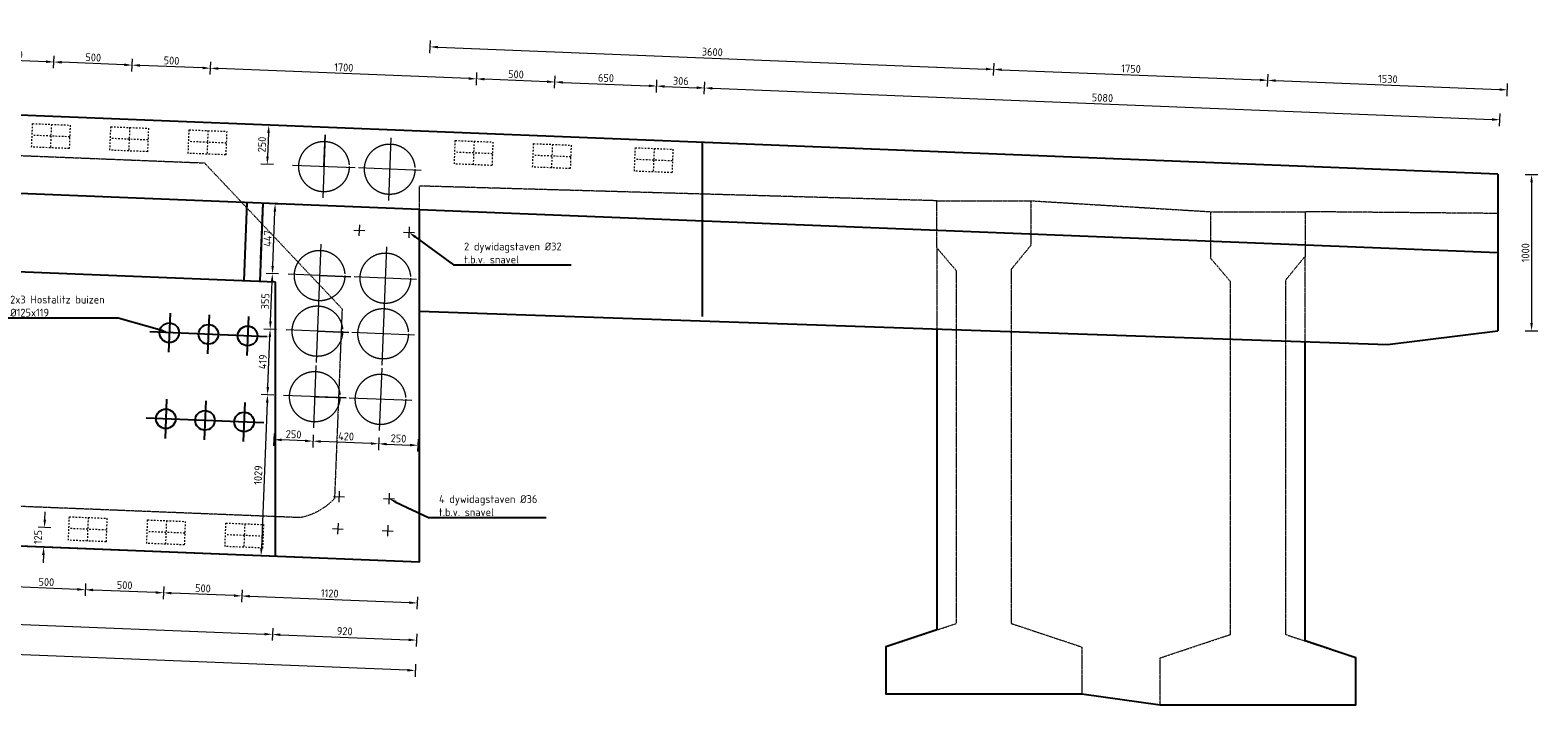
# Model space of a CAD drawing. Header units: millimetres. Extents: x -8028558 to 327273, y -63352 to 83293.
# Tile 127 of 195: x 115282 to 124904, y 19789 to 24099. Entities that reach past the tile are written whole.
import ezdxf
from ezdxf import colors
from ezdxf.entities.mleader import LeaderData, LeaderLine
from ezdxf.math import Vec2, Vec3

# ---------------------------------------------------------------- set-up
doc = ezdxf.new("R2010")
doc.units = ezdxf.units.MM
doc.linetypes.add('NLCS-HIDDEN', pattern=[4, 2, -2])
doc.linetypes.add('ZZ-HIDDEN-SO', pattern=[4, 2, -2])
for name, color, linetype, lineweight in [('B-CO-BC-BETONVORM-GD', 90, 'Continuous', 25), ('B-CO-BC-BETONVORM-GN', 10, 'ZZ-HIDDEN-SO', 13), ('B-CO-BC-BETONVORM-M', 7, 'Continuous', 18), ('B-CO-BC-VOORSPANNING-GN', 190, 'NLCS-HIDDEN', 13), ('X-XX-AL-M', 7, 'Continuous', 18), ('X-XX-AL-VERWIJZING-T25', 7, 'Continuous', 25)]:
    doc.layers.add(name, color=color, linetype=linetype, lineweight=lineweight)
doc.styles.add('NLCS-ISO-MM20-T25', font='NLCS-ISO.ttf', dxfattribs={"height": 50})
doc.dimstyles.new('NLCS-MM20-T25-PIJL_L0_H0', dxfattribs={"dimscale": 20, "dimtxt": 2.5, "dimasz": 2.5, "dimexe": 2, "dimexo": 2, "dimgap": 0.7, "dimtad": 1, "dimdec": 0, "dimzin": 0, "dimdsep": 46, "dimtxsty": 'NLCS-ISO-MM20-T25', "dimcen": 0, "dimdle": 2, "dimclrd": 256, "dimclre": 256, "dimclrt": 256, "dimadec": 0, "dimazin": 0, "dimtfac": 1, "dimtdec": 3, "dimtofl": 0, "dimtmove": 0, "dimatfit": 3, "dimfxl": 2, "dimfxlon": 1, "dimtfillclr": 256, "dimtolj": 1, "dimtzin": 0, "dimlwd": -1, "dimlwe": -1, "dimarcsym": 0})
doc.dimstyles.new('NLCS-MM20-T25-PIJL_L0_H4', dxfattribs={"dimscale": 20, "dimtxt": 2.5, "dimasz": 2.5, "dimexe": 2, "dimexo": 2, "dimgap": 0.7, "dimtad": 1, "dimdec": 0, "dimzin": 0, "dimdsep": 46, "dimtxsty": 'NLCS-ISO-MM20-T25', "dimcen": 0, "dimdle": 2, "dimclrd": 256, "dimclre": 256, "dimclrt": 256, "dimadec": 4, "dimazin": 0, "dimtfac": 1, "dimtdec": 3, "dimtofl": 0, "dimtmove": 0, "dimatfit": 3, "dimfxl": 2, "dimfxlon": 1, "dimtfillclr": 256, "dimtolj": 1, "dimtzin": 0, "dimlwd": -1, "dimlwe": -1, "dimarcsym": 0})

# ---------------------------------------------------------------- blocks, each defined once
blk = doc.blocks.new('*D1506')
at = {"layer": 'B-CO-BC-BETONVORM-M', "transparency": 16777216}
for p, q in [((115375.6, 20971.4), (115377.6, 21021.4)), ((115413.6, 20919.9), (115333.7, 20923.1)), ((115408.6, 20795), (115328.7, 20798.2)), ((115366.6, 20746.6), (115364.6, 20696.6))]:
    blk.add_line(p, q, dxfattribs=at)
for points in [[(115367.3, 20971.8), (115384, 20971.1), (115373.6, 20921.5)], [(115358.3, 20746.9), (115375, 20746.3), (115368.6, 20796.6)]]:
    blk.add_solid(points, dxfattribs=at)
at = {"layer": 'B-CO-BC-BETONVORM-M', "transparency": 16777216, "insert": (115332.2, 20860.6), "char_height": 50, "attachment_point": 5, "rotation": 87.70939, "style": 'NLCS-ISO-MM20-T25'}
blk.add_mtext('\\A1;125', dxfattribs=at)
blk = doc.blocks.new('*D1509')
at = {"layer": 'B-CO-BC-BETONVORM-M', "transparency": 16777216}
for p, q in [((114343, 23089.7), (114263, 23092.9)), ((114285, 22641.7), (114301, 23041.3)), ((114323, 22590.1), (114243, 22593.3))]:
    blk.add_line(p, q, dxfattribs=at)
for points in [[(114292.7, 23041.7), (114309.3, 23041), (114303, 23091.3)], [(114276.7, 22642), (114293.3, 22641.3), (114283, 22591.7)]]:
    blk.add_solid(points, dxfattribs=at)
at = {"layer": 'B-CO-BC-BETONVORM-M', "transparency": 16777216, "insert": (114254, 22843.1), "char_height": 50, "attachment_point": 5, "rotation": 87.70939, "style": 'NLCS-ISO-MM20-T25'}
blk.add_mtext('\\A1;500', dxfattribs=at)
blk = doc.blocks.new('*D1510')
at = {"layer": 'B-CO-BC-BETONVORM-M', "transparency": 16777216}
for p, q in [((114362.9, 23589), (114283, 23592.2)), ((114305, 23141.3), (114321, 23540.6)), ((114343, 23089.7), (114263, 23092.9))]:
    blk.add_line(p, q, dxfattribs=at)
for points in [[(114312.6, 23541), (114329.3, 23540.3), (114323, 23590.6)], [(114296.7, 23141.6), (114313.3, 23140.9), (114303, 23091.3)]]:
    blk.add_solid(points, dxfattribs=at)
at = {"layer": 'B-CO-BC-BETONVORM-M', "transparency": 16777216, "insert": (114274, 23342.5), "char_height": 50, "attachment_point": 5, "rotation": 87.70939, "style": 'NLCS-ISO-MM20-T25'}
blk.add_mtext('\\A1;500', dxfattribs=at)
blk = doc.blocks.new('*D1468')
at = {"layer": 'B-CO-BC-BETONVORM-M', "transparency": 16777216}
for p, q in [((116845.3, 23489.7), (116765.4, 23492.9)), ((116803.4, 23441.3), (116797.4, 23291.5)), ((116835.3, 23239.9), (116755.4, 23243.1))]:
    blk.add_line(p, q, dxfattribs=at)
for points in [[(116795, 23441.7), (116811.7, 23441), (116805.4, 23491.3)], [(116789, 23291.8), (116805.7, 23291.1), (116795.4, 23241.5)]]:
    blk.add_solid(points, dxfattribs=at)
at = {"layer": 'B-CO-BC-BETONVORM-M', "transparency": 16777216, "insert": (116761.4, 23368), "char_height": 50, "attachment_point": 5, "rotation": 87.70939, "style": 'NLCS-ISO-MM20-T25'}
blk.add_mtext('\\A1;250', dxfattribs=at)
blk = doc.blocks.new('*D1469')
at = {"layer": 'X-XX-AL-M', "transparency": 16777216}
for p, q in [((116853.9, 22186.3), (116773.9, 22189.5)), ((116799.2, 21819.2), (116811.9, 22137.9)), ((116837.1, 21767.6), (116757.2, 21770.8))]:
    blk.add_line(p, q, dxfattribs=at)
for points in [[(116803.6, 22138.3), (116820.2, 22137.6), (116813.9, 22187.9)], [(116790.8, 21819.5), (116807.5, 21818.9), (116797.2, 21769.2)]]:
    blk.add_solid(points, dxfattribs=at)
at = {"layer": 'X-XX-AL-M', "transparency": 16777216, "insert": (116766.6, 21980.1), "char_height": 50, "attachment_point": 5, "rotation": 87.70939, "style": 'NLCS-ISO-MM20-T25'}
blk.add_mtext('\\A1;419', dxfattribs=at)
blk = doc.blocks.new('*D1470')
at = {"layer": 'X-XX-AL-M', "transparency": 16777216}
for p, q in [((116868.1, 22541.3), (116788.1, 22544.5)), ((116815.9, 22237.9), (116826.1, 22493)), ((116853.9, 22186.3), (116773.9, 22189.5))]:
    blk.add_line(p, q, dxfattribs=at)
for points in [[(116817.8, 22493.3), (116834.4, 22492.7), (116828.1, 22542.9)], [(116807.6, 22238.2), (116824.2, 22237.5), (116813.9, 22187.9)]]:
    blk.add_solid(points, dxfattribs=at)
at = {"layer": 'X-XX-AL-M', "transparency": 16777216, "insert": (116782, 22367), "char_height": 50, "attachment_point": 5, "rotation": 87.70939, "style": 'NLCS-ISO-MM20-T25'}
blk.add_mtext('\\A1;355', dxfattribs=at)
blk = doc.blocks.new('*D1471')
at = {"layer": 'X-XX-AL-M', "transparency": 16777216}
for p, q in [((116806.9, 22991.2), (116885.9, 22988)), ((116830.1, 22592.9), (116844, 22939.6)), ((116868.1, 22541.3), (116788.1, 22544.5))]:
    blk.add_line(p, q, dxfattribs=at)
for points in [[(116835.7, 22940), (116852.3, 22939.3), (116846, 22989.6)], [(116821.8, 22593.2), (116838.4, 22592.6), (116828.1, 22542.9)]]:
    blk.add_solid(points, dxfattribs=at)
at = {"layer": 'X-XX-AL-M', "transparency": 16777216, "insert": (116798.1, 22767.8), "char_height": 50, "attachment_point": 5, "rotation": 87.70939, "style": 'NLCS-ISO-MM20-T25'}
blk.add_mtext('\\A1;447', dxfattribs=at)
blk = doc.blocks.new('*D1472')
at = {"layer": 'X-XX-AL-M', "transparency": 16777216}
for p, q in [((116837.1, 21767.6), (116757.2, 21770.8)), ((116795.2, 21719.3), (116758, 20791)), ((116796, 20739.5), (116716.1, 20742.7))]:
    blk.add_line(p, q, dxfattribs=at)
for points in [[(116786.8, 21719.6), (116803.5, 21719), (116797.2, 21769.2)], [(116749.7, 20791.4), (116766.4, 20790.7), (116756, 20741.1)]]:
    blk.add_solid(points, dxfattribs=at)
at = {"layer": 'X-XX-AL-M', "transparency": 16777216, "insert": (116737.6, 21256.7), "char_height": 50, "attachment_point": 5, "rotation": 87.70939, "style": 'NLCS-ISO-MM20-T25'}
blk.add_mtext('\\A1;1029', dxfattribs=at)
blk = doc.blocks.new('*D1473')
at = {"layer": 'X-XX-AL-M', "transparency": 16777216}
for p, q in [((118129.7, 23747.2), (118132.9, 23827.2)), ((118581, 23769.2), (118181.3, 23785.2)), ((118629.3, 23727.3), (118632.5, 23807.2))]:
    blk.add_line(p, q, dxfattribs=at)
for points in [[(118181.6, 23793.5), (118181, 23776.9), (118131.3, 23787.2)], [(118581.3, 23777.6), (118580.6, 23760.9), (118630.9, 23767.2)]]:
    blk.add_solid(points, dxfattribs=at)
at = {"layer": 'X-XX-AL-M', "transparency": 16777216, "insert": (118382.7, 23816.2), "char_height": 50, "attachment_point": 5, "rotation": 357.70939, "style": 'NLCS-ISO-MM20-T25'}
blk.add_mtext('\\A1;500', dxfattribs=at)
blk = doc.blocks.new('*D1474')
at = {"layer": 'X-XX-AL-M', "transparency": 16777216}
for p, q in [((116431.1, 23815.2), (116434.3, 23895.1)), ((118081.4, 23789.2), (116482.7, 23853.2)), ((118129.7, 23747.2), (118132.9, 23827.2))]:
    blk.add_line(p, q, dxfattribs=at)
for points in [[(116483, 23861.5), (116482.3, 23844.8), (116432.7, 23855.2)], [(118081.7, 23797.5), (118081, 23780.9), (118131.3, 23787.2)]]:
    blk.add_solid(points, dxfattribs=at)
at = {"layer": 'X-XX-AL-M', "transparency": 16777216, "insert": (117283.6, 23860.2), "char_height": 50, "attachment_point": 5, "rotation": 357.70939, "style": 'NLCS-ISO-MM20-T25'}
blk.add_mtext('\\A1;1700', dxfattribs=at)
blk = doc.blocks.new('*D1475')
at = {"layer": 'X-XX-AL-M', "transparency": 16777216}
for p, q in [((115931.5, 23835.2), (115934.7, 23915.1)), ((116382.7, 23857.2), (115983.1, 23873.1)), ((116431.1, 23815.2), (116434.3, 23895.1))]:
    blk.add_line(p, q, dxfattribs=at)
for points in [[(115983.4, 23881.5), (115982.7, 23864.8), (115933.1, 23875.1)], [(116383.1, 23865.5), (116382.4, 23848.8), (116432.7, 23855.2)]]:
    blk.add_solid(points, dxfattribs=at)
at = {"layer": 'X-XX-AL-M', "transparency": 16777216, "insert": (116184.5, 23904.1), "char_height": 50, "attachment_point": 5, "rotation": 357.70939, "style": 'NLCS-ISO-MM20-T25'}
blk.add_mtext('\\A1;500', dxfattribs=at)
blk = doc.blocks.new('*D1476')
at = {"layer": 'X-XX-AL-M', "transparency": 16777216}
for p, q in [((115431.9, 23855.2), (115435.1, 23935.1)), ((115883.1, 23877.1), (115483.5, 23893.1)), ((115931.5, 23835.2), (115934.7, 23915.1))]:
    blk.add_line(p, q, dxfattribs=at)
for points in [[(115483.8, 23901.5), (115483.1, 23884.8), (115433.5, 23895.1)], [(115883.5, 23885.5), (115882.8, 23868.8), (115933.1, 23875.1)]]:
    blk.add_solid(points, dxfattribs=at)
at = {"layer": 'X-XX-AL-M', "transparency": 16777216, "insert": (115684.9, 23924.1), "char_height": 50, "attachment_point": 5, "rotation": 357.70939, "style": 'NLCS-ISO-MM20-T25'}
blk.add_mtext('\\A1;500', dxfattribs=at)
blk = doc.blocks.new('*D1448')
at = {"layer": 'X-XX-AL-M', "transparency": 16777216}
for p, q in [((104226.4, 20588.6), (104223.2, 20508.7)), ((117690, 20010), (104274.8, 20546.7)), ((117741.5, 20048), (117738.3, 19968.1))]:
    blk.add_line(p, q, dxfattribs=at)
for points in [[(104275.1, 20555), (104274.4, 20538.3), (104224.8, 20548.7)], [(117690.3, 20018.4), (117689.6, 20001.7), (117739.9, 20008)]]:
    blk.add_solid(points, dxfattribs=at)
at = {"layer": 'X-XX-AL-M', "transparency": 16777216, "insert": (110983.9, 20317.3), "char_height": 50, "attachment_point": 5, "rotation": 357.70939, "style": 'NLCS-ISO-MM20-T25'}
blk.add_mtext('\\A1;13526', dxfattribs=at)
blk = doc.blocks.new('*D1453')
at = {"layer": 'X-XX-AL-M', "transparency": 16777216}
for p, q in [((111696.2, 20484.2), (111693, 20404.3)), ((111744.6, 20442.2), (116778.5, 20240.9)), ((116830.1, 20278.8), (116826.9, 20198.9))]:
    blk.add_line(p, q, dxfattribs=at)
for points in [[(111744.9, 20450.6), (111744.2, 20433.9), (111694.6, 20444.2)], [(116778.9, 20249.2), (116778.2, 20232.5), (116828.5, 20238.9)]]:
    blk.add_solid(points, dxfattribs=at)
at = {"layer": 'X-XX-AL-M', "transparency": 16777216, "insert": (114263.1, 20380.5), "char_height": 50, "attachment_point": 5, "rotation": 357.70939, "style": 'NLCS-ISO-MM20-T25'}
blk.add_mtext('\\A1;5138', dxfattribs=at)
blk = doc.blocks.new('*D1457')
at = {"layer": 'X-XX-AL-M', "transparency": 16777216}
for p, q in [((116830, 20278.8), (116826.9, 20198.9)), ((116878.4, 20236.9), (117697.8, 20204.1)), ((117749.3, 20242.1), (117746.1, 20162.1))]:
    blk.add_line(p, q, dxfattribs=at)
for points in [[(116878.7, 20245.2), (116878.1, 20228.6), (116828.4, 20238.9)], [(117698.1, 20212.4), (117697.5, 20195.8), (117747.7, 20202.1)]]:
    blk.add_solid(points, dxfattribs=at)
at = {"layer": 'X-XX-AL-M', "transparency": 16777216, "insert": (117289.7, 20259.5), "char_height": 50, "attachment_point": 5, "rotation": 357.70939, "style": 'NLCS-ISO-MM20-T25'}
blk.add_mtext('\\A1;920', dxfattribs=at)
blk = doc.blocks.new('*D1454')
at = {"layer": 'X-XX-AL-M', "transparency": 16777216}
for p, q in [((117088.6, 21513.1), (117085.4, 21433.2)), ((117456.7, 21458.4), (117137, 21471.2)), ((117508.3, 21496.4), (117505.1, 21416.4))]:
    blk.add_line(p, q, dxfattribs=at)
for points in [[(117137.3, 21479.5), (117136.6, 21462.9), (117087, 21473.2)], [(117457.1, 21466.7), (117456.4, 21450.1), (117506.7, 21456.4)]]:
    blk.add_solid(points, dxfattribs=at)
at = {"layer": 'X-XX-AL-M', "transparency": 16777216, "insert": (117298.4, 21503.8), "char_height": 50, "attachment_point": 5, "rotation": 357.70939, "style": 'NLCS-ISO-MM20-T25'}
blk.add_mtext('\\A1;420', dxfattribs=at)
blk = doc.blocks.new('*D1455')
at = {"layer": 'X-XX-AL-M', "transparency": 16777216}
for p, q in [((116838.7, 21523.1), (116835.5, 21443.2)), ((117037.1, 21475.2), (116887, 21481.2)), ((117088.6, 21513.1), (117085.4, 21433.2))]:
    blk.add_line(p, q, dxfattribs=at)
for points in [[(116887.4, 21489.5), (116886.7, 21472.9), (116837.1, 21483.2)], [(117037.4, 21483.5), (117036.7, 21466.9), (117087, 21473.2)]]:
    blk.add_solid(points, dxfattribs=at)
at = {"layer": 'X-XX-AL-M', "transparency": 16777216, "insert": (116963.6, 21517.1), "char_height": 50, "attachment_point": 5, "rotation": 357.70939, "style": 'NLCS-ISO-MM20-T25'}
blk.add_mtext('\\A1;250', dxfattribs=at)
blk = doc.blocks.new('*D1456')
at = {"layer": 'X-XX-AL-M', "transparency": 16777216}
for p, q in [((117508.3, 21496.4), (117505.1, 21416.4)), ((117757.9, 21486.4), (117754.7, 21406.4)), ((117556.6, 21454.4), (117706.4, 21448.4))]:
    blk.add_line(p, q, dxfattribs=at)
for points in [[(117557, 21462.7), (117556.3, 21446.1), (117506.7, 21456.4)], [(117706.7, 21456.7), (117706, 21440.1), (117756.3, 21446.4)]]:
    blk.add_solid(points, dxfattribs=at)
at = {"layer": 'X-XX-AL-M', "transparency": 16777216, "insert": (117633.1, 21490.4), "char_height": 50, "attachment_point": 5, "rotation": 357.70939, "style": 'NLCS-ISO-MM20-T25'}
blk.add_mtext('\\A1;250', dxfattribs=at)
blk = doc.blocks.new('*D1492')
at = {"layer": 'X-XX-AL-M', "transparency": 16777216}
for p, q in [((116135.1, 20544.4), (116131.9, 20464.5)), ((116583.2, 20486.5), (116183.5, 20502.5)), ((116634.7, 20524.4), (116631.5, 20444.5))]:
    blk.add_line(p, q, dxfattribs=at)
for points in [[(116183.8, 20510.8), (116183.2, 20494.1), (116133.5, 20504.5)], [(116583.5, 20494.8), (116582.8, 20478.1), (116633.1, 20484.5)]]:
    blk.add_solid(points, dxfattribs=at)
at = {"layer": 'X-XX-AL-M', "transparency": 16777216, "insert": (116384.9, 20533.4), "char_height": 50, "attachment_point": 5, "rotation": 357.70939, "style": 'NLCS-ISO-MM20-T25'}
blk.add_mtext('\\A1;500', dxfattribs=at)
blk = doc.blocks.new('*D1493')
at = {"layer": 'X-XX-AL-M', "transparency": 16777216}
for p, q in [((116634.7, 20524.4), (116631.5, 20444.5)), ((116683.1, 20482.5), (117702.3, 20441.7)), ((117753.8, 20479.7), (117750.6, 20399.7))]:
    blk.add_line(p, q, dxfattribs=at)
for points in [[(116683.4, 20490.8), (116682.8, 20474.1), (116633.1, 20484.5)], [(117702.6, 20450), (117701.9, 20433.4), (117752.2, 20439.7)]]:
    blk.add_solid(points, dxfattribs=at)
at = {"layer": 'X-XX-AL-M', "transparency": 16777216, "insert": (117194.2, 20501.1), "char_height": 50, "attachment_point": 5, "rotation": 357.70939, "style": 'NLCS-ISO-MM20-T25'}
blk.add_mtext('\\A1;1120', dxfattribs=at)
blk = doc.blocks.new('*D1494')
at = {"layer": 'X-XX-AL-M', "transparency": 16777216}
for p, q in [((115635.5, 20564.4), (115632.3, 20484.5)), ((116083.6, 20506.5), (115683.9, 20522.4)), ((116135.1, 20544.4), (116131.9, 20464.5))]:
    blk.add_line(p, q, dxfattribs=at)
for points in [[(115684.2, 20530.8), (115683.6, 20514.1), (115633.9, 20524.4)], [(116083.9, 20514.8), (116083.2, 20498.1), (116133.5, 20504.5)]]:
    blk.add_solid(points, dxfattribs=at)
at = {"layer": 'X-XX-AL-M', "transparency": 16777216, "insert": (115885.3, 20553.4), "char_height": 50, "attachment_point": 5, "rotation": 357.70939, "style": 'NLCS-ISO-MM20-T25'}
blk.add_mtext('\\A1;500', dxfattribs=at)
blk = doc.blocks.new('*D1495')
at = {"layer": 'X-XX-AL-M', "transparency": 16777216}
for p, q in [((115135.9, 20584.4), (115132.7, 20504.5)), ((115584, 20526.4), (115184.3, 20542.4)), ((115635.5, 20564.4), (115632.3, 20484.5))]:
    blk.add_line(p, q, dxfattribs=at)
for points in [[(115184.6, 20550.8), (115184, 20534.1), (115134.3, 20544.4)], [(115584.3, 20534.8), (115583.6, 20518.1), (115633.9, 20524.4)]]:
    blk.add_solid(points, dxfattribs=at)
at = {"layer": 'X-XX-AL-M', "transparency": 16777216, "insert": (115385.7, 20573.4), "char_height": 50, "attachment_point": 5, "rotation": 357.70939, "style": 'NLCS-ISO-MM20-T25'}
blk.add_mtext('\\A1;500', dxfattribs=at)
blk = doc.blocks.new('*D1517')
at = {"layer": 'X-XX-AL-M', "transparency": 16777216}
for p, q in [((124824.2, 23176.8), (124904.2, 23176.8)), ((124864.2, 23126.8), (124864.2, 22227.1)), ((124824.2, 22177.1), (124904.2, 22177.1))]:
    blk.add_line(p, q, dxfattribs=at)
for points in [[(124855.9, 23126.8), (124872.5, 23126.8), (124864.2, 23176.8)], [(124855.9, 22227.1), (124872.5, 22227.1), (124864.2, 22177.1)]]:
    blk.add_solid(points, dxfattribs=at)
at = {"layer": 'X-XX-AL-M', "transparency": 16777216, "insert": (124825.2, 22676.9), "char_height": 50, "attachment_point": 5, "rotation": 90, "style": 'NLCS-ISO-MM20-T25'}
blk.add_mtext('\\A1;1000', dxfattribs=at)
blk = doc.blocks.new('*D1519')
at = {"layer": 'X-XX-AL-M', "transparency": 16777216}
for p, q in [((118629.3, 23727.3), (118632.5, 23807.2)), ((119278.8, 23701.3), (119282, 23781.2)), ((118680.9, 23765.2), (119230.5, 23743.2))]:
    blk.add_line(p, q, dxfattribs=at)
for points in [[(118681.2, 23773.6), (118680.6, 23756.9), (118630.9, 23767.2)], [(119230.8, 23751.6), (119230.1, 23734.9), (119280.4, 23741.3)]]:
    blk.add_solid(points, dxfattribs=at)
at = {"layer": 'X-XX-AL-M', "transparency": 16777216, "insert": (118957.2, 23793.2), "char_height": 50, "attachment_point": 5, "rotation": 357.70939, "style": 'NLCS-ISO-MM20-T25'}
blk.add_mtext('\\A1;650', dxfattribs=at)
blk = doc.blocks.new('*D1520')
at = {"layer": 'X-XX-AL-M', "transparency": 16777216}
for p, q in [((119278.8, 23701.3), (119282, 23781.2)), ((119584.6, 23689.1), (119587.8, 23769)), ((119330.4, 23739.3), (119536.2, 23731))]:
    blk.add_line(p, q, dxfattribs=at)
for points in [[(119330.7, 23747.6), (119330, 23730.9), (119280.4, 23741.3)], [(119536.6, 23739.3), (119535.9, 23722.7), (119586.2, 23729)]]:
    blk.add_solid(points, dxfattribs=at)
at = {"layer": 'X-XX-AL-M', "transparency": 16777216, "insert": (119434.9, 23774.1), "char_height": 50, "attachment_point": 5, "rotation": 357.70939, "style": 'NLCS-ISO-MM20-T25'}
blk.add_mtext('\\A1;306', dxfattribs=at)
blk = doc.blocks.new('*D1905')
at = {"layer": 'X-XX-AL-M', "transparency": 16777216}
for p, q in [((114932.3, 23875.1), (114935.5, 23955.1)), ((115383.5, 23897.1), (114983.9, 23913.1)), ((115431.9, 23855.2), (115435.1, 23935.1))]:
    blk.add_line(p, q, dxfattribs=at)
for points in [[(114984.2, 23921.4), (114983.5, 23904.8), (114933.9, 23915.1)], [(115383.9, 23905.5), (115383.2, 23888.8), (115433.5, 23895.1)]]:
    blk.add_solid(points, dxfattribs=at)
at = {"layer": 'X-XX-AL-M', "transparency": 16777216, "insert": (115185.3, 23944.1), "char_height": 50, "attachment_point": 5, "rotation": 357.70939, "style": 'NLCS-ISO-MM20-T25'}
blk.add_mtext('\\A1;500', dxfattribs=at)
blk = doc.blocks.new('*D2075')
at = {"layer": 'X-XX-AL-M', "transparency": 16777216}
for p, q in [((119584.6, 23689.1), (119587.8, 23769)), ((119636.1, 23727), (124612.2, 23528)), ((124660.5, 23486), (124663.7, 23565.9))]:
    blk.add_line(p, q, dxfattribs=at)
for points in [[(119636.5, 23735.3), (119635.8, 23718.7), (119586.2, 23729)], [(124612.5, 23536.3), (124611.9, 23519.7), (124662.1, 23526)]]:
    blk.add_solid(points, dxfattribs=at)
at = {"layer": 'X-XX-AL-M', "transparency": 16777216, "insert": (122125.7, 23666.5), "char_height": 50, "attachment_point": 5, "rotation": 357.70939, "style": 'NLCS-ISO-MM20-T25'}
blk.add_mtext('\\A1;5080', dxfattribs=at)
blk = doc.blocks.new('*D2076')
at = {"layer": 'X-XX-AL-M', "transparency": 16777216}
for p, q in [((117833.7, 23952.1), (117836.9, 24032)), ((117885.2, 23990), (121382.8, 23850.1)), ((121431.2, 23808.2), (121434.4, 23888.1))]:
    blk.add_line(p, q, dxfattribs=at)
for points in [[(117885.6, 23998.4), (117884.9, 23981.7), (117835.3, 23992)], [(121383.2, 23858.4), (121382.5, 23841.8), (121432.8, 23848.1)]]:
    blk.add_solid(points, dxfattribs=at)
at = {"layer": 'X-XX-AL-M', "transparency": 16777216, "insert": (119635.6, 23959), "char_height": 50, "attachment_point": 5, "rotation": 357.70939, "style": 'NLCS-ISO-MM20-T25'}
blk.add_mtext('\\A1;3600', dxfattribs=at)
blk = doc.blocks.new('*D2077')
at = {"layer": 'X-XX-AL-M', "transparency": 16777216}
for p, q in [((121430.7, 23808.2), (121433.9, 23888.1)), ((121482.3, 23846.1), (123130.8, 23780.2)), ((123179.2, 23738.2), (123182.4, 23818.2))]:
    blk.add_line(p, q, dxfattribs=at)
for points in [[(121482.6, 23854.5), (121482, 23837.8), (121432.3, 23848.1)], [(123131.2, 23788.5), (123130.5, 23771.9), (123180.8, 23778.2)]]:
    blk.add_solid(points, dxfattribs=at)
at = {"layer": 'X-XX-AL-M', "transparency": 16777216, "insert": (122308.1, 23852.1), "char_height": 50, "attachment_point": 5, "rotation": 357.70939, "style": 'NLCS-ISO-MM20-T25'}
blk.add_mtext('\\A1;1750', dxfattribs=at)
blk = doc.blocks.new('*D2078')
at = {"layer": 'X-XX-AL-M', "transparency": 16777216}
for p, q in [((123179.2, 23738.2), (123182.4, 23818.2)), ((123230.8, 23776.2), (124659.8, 23719)), ((124708.2, 23677.1), (124711.4, 23757))]:
    blk.add_line(p, q, dxfattribs=at)
for points in [[(123231.1, 23784.5), (123230.4, 23767.9), (123180.8, 23778.2)], [(124660.2, 23727.4), (124659.5, 23710.7), (124709.8, 23717)]]:
    blk.add_solid(points, dxfattribs=at)
at = {"layer": 'X-XX-AL-M', "transparency": 16777216, "insert": (123946.9, 23786.6), "char_height": 50, "attachment_point": 5, "rotation": 357.70939, "style": 'NLCS-ISO-MM20-T25'}
blk.add_mtext('\\A1;1530', dxfattribs=at)

msp = doc.modelspace()

# ---------------------------------------------------------------- linework, layer by layer
at = {"layer": 'B-CO-BC-BETONVORM-GD', "ltscale": 500, "flags": 128}
for points in [[(124648.2, 23177.6), (101620.6, 24098.7)], [(117767.7, 22952.7), (104252.5, 23493.3)], [(119572.2, 22270), (119572.2, 23380.6)], [(124648.2, 23177.6), (124648.2, 22177.6)], [(116647, 22497.1), (116667, 22996.7)], [(116766.9, 22992.8), (116747, 22493.1)], [(116766.9, 22992.8), (116752.7, 22638)], [(116848.4, 22489.1), (111679.6, 22695.8)], [(116848.4, 20737.4), (116848.4, 22489.1)], [(117767.7, 22302.8), (123945.2, 22089.7), (124648.2, 22177.6)], [(117767.7, 20700.6), (104252.5, 21241.2)], [(117767.7, 20700.6), (111532.1, 20950)]]:
    msp.add_lwpolyline(points, dxfattribs=at)
at = {"layer": 'B-CO-BC-BETONVORM-GD', "flags": 128}
for points in [[(117767.7, 20700.6), (117767.7, 22451.8), (117767.7, 22952.7)], [(117767.7, 22952.7), (124648.2, 22677.5)], [(116175, 22290.5), (116165, 22040.7)], [(116424.8, 22280.5), (116414.8, 22030.7)], [(116674.6, 22270.5), (116664.6, 22020.7)], [(116794.5, 22140.6), (116045.1, 22170.6)], [(121068.2, 22188.9), (121068.2, 20267.1)], [(121068.2, 20267.1), (120743.2, 20158.8), (120743.2, 19858.8), (121993.2, 19858.8), (122493.2, 19788.8), (123743.2, 19788.8), (123743.2, 20088.8), (123418.2, 20197.1), (123418.2, 22107.9)], [(116153, 21741), (116143, 21491.2)], [(116402.8, 21731), (116392.8, 21481.2)], [(116652.6, 21721), (116642.6, 21471.2)], [(116772.5, 21591.1), (116023.1, 21621.1)]]:
    msp.add_lwpolyline(points, dxfattribs=at)
at = {"layer": 'B-CO-BC-BETONVORM-GD'}
for centre in [(116170, 22165.6), (116419.8, 22155.6), (116669.6, 22145.6), (116148, 21616.1), (116397.8, 21606.1), (116647.6, 21596.1)]:
    msp.add_circle(centre, 62.5, dxfattribs=at)
at = {"layer": 'B-CO-BC-BETONVORM-GN', "flags": 128}
msp.add_lwpolyline([(111189.1, 21340.6), (111239.4, 22599.1), (112152.4, 23420.2), (116394.5, 23250.5), (117273, 22318.5), (117224.6, 21107.6, -0.161612), (117006.8, 20984.7), (111339.7, 21211.4, -0.297941), (111189.1, 21340.6)], format="xyb", dxfattribs=at)
for points in [[(117767.7, 22952.7), (117767.7, 23102.8)], [(121068.2, 23008.8), (117767.7, 23102.8)], [(121193.2, 22315.3), (121193.2, 22561.9), (121068.2, 22708.8), (121068.2, 23008.8), (121668.2, 23008.8), (121668.2, 22723.8), (121543.2, 22570.6), (121543.2, 22301.3)], [(121668.2, 23008.8), (122818.2, 22938.8)], [(122943.2, 22245.5), (122943.2, 22491.9), (122818.2, 22638.8), (122818.2, 22938.8), (123418.2, 22938.8), (123418.2, 22653.8), (123293.2, 22500.6), (123293.2, 22231.6)], [(124648.2, 22927.6), (123418.2, 22938.8)], [(121068.2, 22708.8), (121068.2, 22188.9)], [(123418.2, 22107.9), (123418.2, 22653.8)], [(121543.2, 22301.3), (121543.2, 21197.8), (121543.2, 20308.8), (121993.2, 20158.8), (121993.2, 19858.8), (120743.2, 19858.8), (120743.2, 20158.8), (121193.2, 20308.8), (121193.2, 21197.8), (121193.2, 22315.3)], [(123293.2, 22231.6), (123293.2, 21127.8), (123293.2, 20238.8), (123743.2, 20088.8), (123743.2, 19788.8), (122493.2, 19788.8), (122493.2, 20088.8), (122943.2, 20238.8), (122943.2, 21127.8), (122943.2, 22245.5)]]:
    msp.add_lwpolyline(points, dxfattribs=at)
at = {"layer": 'B-CO-BC-BETONVORM-M', "ltscale": 500, "flags": 128}
for points in [[(117347.2, 22821.3), (117417.1, 22818.5)], [(117383.5, 22854.9), (117380.7, 22784.9)], [(117665.2, 22808.6), (117735.1, 22805.8)], [(117701.5, 22842.1), (117698.7, 22772.2)], [(117218.9, 21120.2), (117288.9, 21117.4)], [(117255.3, 21153.8), (117252.5, 21083.8)], [(117536.9, 21107.5), (117606.9, 21104.7)], [(117573.3, 21141.1), (117570.5, 21071.1)], [(117210.7, 20914.8), (117280.7, 20912)], [(117247.1, 20948.4), (117244.3, 20878.5)], [(117528.7, 20902.1), (117598.6, 20899.3)], [(117565.1, 20935.7), (117562.3, 20865.7)]]:
    msp.add_lwpolyline(points, dxfattribs=at)
at = {"layer": 'B-CO-BC-VOORSPANNING-GN', "ltscale": 5, "flags": 128}
for points in [[(115291.7, 23351.7), (115297.7, 23501.6)], [(115297.7, 23501.6), (115537.5, 23492)], [(115417.6, 23496.8), (115414.6, 23421.8)], [(115537.5, 23492), (115531.5, 23342.1)], [(115791.3, 23331.7), (115797.3, 23481.6)], [(115797.3, 23481.6), (116037.1, 23472)], [(115534.5, 23417), (115294.7, 23426.6)], [(115414.6, 23421.8), (115411.6, 23346.9)], [(116034.1, 23397), (115794.3, 23406.6)], [(115914.2, 23401.8), (115911.2, 23326.9)], [(115917.2, 23476.8), (115914.2, 23401.8)], [(116037.1, 23472), (116031.1, 23322.1)], [(116290.9, 23311.7), (116296.9, 23461.6)], [(116533.7, 23377.1), (116293.9, 23386.7)], [(116296.9, 23461.6), (116536.7, 23452)], [(116413.8, 23381.9), (116410.8, 23306.9)], [(116416.8, 23456.8), (116413.8, 23381.9)], [(116536.7, 23452), (116530.7, 23302.1)], [(117989.5, 23243.8), (117995.5, 23393.6)], [(117995.5, 23393.6), (118115.4, 23388.8)], [(118115.4, 23388.8), (118109.4, 23239)], [(118115.4, 23388.8), (118235.3, 23384.1)], [(118235.3, 23384.1), (118229.3, 23234.2)], [(115531.5, 23342.1), (115291.7, 23351.7)], [(116031.1, 23322.1), (115791.3, 23331.7)], [(116530.7, 23302.1), (116290.9, 23311.7)], [(118232.3, 23309.1), (117992.5, 23318.7)], [(118489.1, 23223.8), (118495.1, 23373.7)], [(118731.9, 23289.1), (118492.1, 23298.7)], [(118495.1, 23373.7), (118615, 23368.9)], [(118615, 23368.9), (118609, 23219)], [(118615, 23368.9), (118734.9, 23364.1)], [(118734.9, 23364.1), (118728.9, 23214.2)], [(119138.6, 23197.8), (119144.6, 23347.7)], [(119144.6, 23347.7), (119384.4, 23338.1)], [(119264.5, 23342.9), (119261.5, 23267.9)], [(119384.4, 23338.1), (119378.4, 23188.2)], [(118229.3, 23234.2), (117989.5, 23243.8)], [(118728.9, 23214.2), (118489.1, 23223.8)], [(119378.4, 23188.2), (119138.6, 23197.8)], [(119381.4, 23263.2), (119141.6, 23272.7)], [(119261.5, 23267.9), (119258.5, 23193)], [(115652.4, 20985.4), (115646.4, 20835.5)], [(115769.3, 20905.6), (115529.5, 20915.2)], [(116026.1, 20820.3), (116032.1, 20970.2)], [(116268.9, 20885.7), (116029.1, 20895.2)], [(116651.6, 20945.4), (116648.6, 20870.5)], [(116768.5, 20865.7), (116528.7, 20875.3)], [(116648.6, 20870.5), (116645.6, 20795.5)]]:
    msp.add_lwpolyline(points, dxfattribs=at)
at = {"layer": 'B-CO-BC-VOORSPANNING-GN', "ltscale": 500, "flags": 128}
for points in [[(117165.3, 23430.2), (117149.2, 23027.2)], [(117157.2, 23227), (117165.3, 23430.2)], [(117584.8, 23410.1), (117568.8, 23010.4)], [(117357, 23219), (116957.3, 23235)], [(117776.7, 23202.2), (117377, 23218.2)], [(117137.3, 22730.7), (117107.1, 21976)], [(117557, 22714), (117526.8, 21959.2)], [(117329.2, 22522.9), (116929.5, 22538.9)], [(117129.3, 22530.9), (117329.2, 22522.9)], [(117748.8, 22506.1), (117349.2, 22522.1)], [(117315, 22167.9), (116915.3, 22183.9)], [(117115.1, 22175.9), (117315, 22167.9)], [(117734.6, 22151.1), (117334.9, 22167.1)], [(117106.4, 21957), (117090.4, 21557.4)], [(117526, 21940.2), (117510, 21540.6)], [(117298.2, 21749.2), (116898.5, 21765.2)], [(117098.4, 21757.2), (117298.2, 21749.2)], [(117717.9, 21732.4), (117318.2, 21748.4)]]:
    msp.add_lwpolyline(points, dxfattribs=at)
at = {"layer": 'B-CO-BC-VOORSPANNING-GN', "ltscale": 5}
for points in [[(115772.3, 20980.6), (115766.3, 20830.7), (115526.5, 20840.3), (115532.5, 20990.2)], [(116771.5, 20940.6), (116765.5, 20790.7), (116525.7, 20800.3), (116531.7, 20950.2)]]:
    msp.add_lwpolyline(points, close=True, dxfattribs=at)
for points in [[(116032.1, 20970.2), (116271.9, 20960.6), (116265.9, 20810.7), (116026.1, 20820.3)], [(116152, 20965.4), (116146, 20815.5)]]:
    msp.add_lwpolyline(points, dxfattribs=at)
at = {"layer": 'B-CO-BC-VOORSPANNING-GN', "ltscale": 500}
for centre in [(117157.2, 23227), (117576.8, 23210.2), (117129.3, 22530.9), (117549, 22514.1), (117115.1, 22175.9), (117534.8, 22159.1), (117098.4, 21757.2), (117518, 21740.4)]:
    msp.add_circle(centre, 161, dxfattribs=at)

# ---------------------------------------------------------------- dimensions: what is measured, and where the dimension line sits
at = {"layer": 'B-CO-BC-BETONVORM-M'}
for base, p1, p2, picture, middle in [((114323, 23590.6), (116667, 22996.7), (120610.4, 23339.1), '*D1510', (114274, 23342.5)), ((114303, 23091.3), (116647, 22497.1), (116667, 22996.7), '*D1509', (114254, 22843.1)), ((115373.6, 20921.5), (116848.4, 20737.4), (115590.4, 20912.8), '*D1506', (115332.2, 20860.6))]:
    dim = msp.add_linear_dim(base=base, p1=p1, p2=p2, angle=87.70939, dimstyle='NLCS-MM20-T25-PIJL_L0_H0', dxfattribs=at)
    dim.commit()
    dim.dimension.update_dxf_attribs({"geometry": picture, "text_midpoint": middle})
dim = msp.add_aligned_dim(p1=(117167.2, 23476.8), p2=(117157.2, 23227), distance=-362.1, dimstyle='NLCS-MM20-T25-PIJL_L0_H0', dxfattribs=at)
dim.commit()
dim.dimension.update_dxf_attribs({"geometry": '*D1468', "text_midpoint": (116761.4, 23368)})
at = {"layer": 'X-XX-AL-M'}
for base, p1, p2, angle, picture, middle in [((114933.9, 23915.1), (115414.6, 23421.8), (114915, 23441.8), 357.70939, '*D1905', (115185.3, 23944.1)), ((115433.5, 23895.1), (115914.2, 23401.8), (115414.6, 23421.8), 357.70939, '*D1476', (115684.9, 23924.1)), ((121432.8, 23848.1), (117773.7, 22451.8), (121371.2, 22308.3), 357.70939, '*D2076', (119635.6, 23959)), ((115933.1, 23875.1), (116413.8, 23381.9), (115914.2, 23401.8), 357.70939, '*D1475', (116184.5, 23904.1)), ((116432.7, 23855.2), (118115.4, 23388.8), (116413.8, 23381.9), 357.70939, '*D1474', (117283.6, 23860.2)), ((123180.8, 23778.2), (121370.7, 22307.9), (123119.2, 22238.6), 357.70939, '*D2077', (122308.1, 23852.1)), ((119280.4, 23741.3), (118615, 23368.9), (119261.5, 23267.9), 357.70939, '*D1519', (118957.2, 23793.2)), ((119586.2, 23729), (119261.5, 23267.9), (119572.2, 23380.6), 357.70939, '*D1520', (119434.9, 23774.1)), ((124662.1, 23526), (119567.3, 23255.7), (124648.2, 23177.6), 357.70939, '*D2075', (122125.7, 23666.5)), ((124709.8, 23717), (123119.2, 22237.9), (124648.2, 22177.6), 357.70939, '*D2078', (123946.9, 23786.6)), ((124864.2, 22177.1), (124648.2, 23176.8), (124648.2, 22177.1), 90, '*D1517', (124825.2, 22676.9)), ((116846, 22989.6), (117129.3, 22530.9), (116766.9, 22992.8), 267.70939, '*D1471', (116798.1, 22767.8)), ((116828.1, 22542.9), (117115.1, 22175.9), (117129.3, 22530.9), 267.70939, '*D1470', (116782, 22367)), ((116756, 20741.1), (117098.4, 21757.2), (116877.4, 20736.2), 267.70939, '*D1472', (116737.6, 21256.7)), ((116837.1, 21483.2), (117098.4, 21757.2), (116848.4, 21767.2), 357.70939, '*D1455', (116963.6, 21517.1)), ((117756.3, 21446.4), (117518, 21740.4), (117767.7, 21730.4), 357.70939, '*D1456', (117633.1, 21490.4)), ((104224.8, 20548.7), (117767.7, 20701.6), (104252.5, 21241.2), 357.70939, '*D1448', (110983.9, 20317.3)), ((116828.5, 20238.9), (111714.5, 20942.7), (116848.4, 20737.4), 357.70939, '*D1453', (114263.1, 20380.5)), ((115134.3, 20544.4), (115649.4, 20910.4), (115149.8, 20930.4), 357.70939, '*D1495', (115385.7, 20573.4)), ((115633.9, 20524.4), (116149, 20890.4), (115649.4, 20910.4), 357.70939, '*D1494', (115885.3, 20553.4)), ((117752.2, 20439.7), (116648.6, 20870.5), (117767.7, 20825.7), 357.70939, '*D1493', (117194.2, 20501.1)), ((117747.7, 20202.1), (116848.4, 20738.4), (117767.7, 20700.6), 357.70939, '*D1457', (117289.7, 20259.5))]:
    dim = msp.add_linear_dim(base=base, p1=p1, p2=p2, angle=angle, dimstyle='NLCS-MM20-T25-PIJL_L0_H4', dxfattribs=at)
    dim.commit()
    dim.dimension.update_dxf_attribs({"geometry": picture, "text_midpoint": middle})
for p1, p2, distance, picture, middle in [((118615, 23368.9), (118115.4, 23388.8), -398.7, '*D1473', (118382.7, 23816.2)), ((117098.4, 21757.2), (117115.1, 22175.9), 301.5, '*D1469', (116766.6, 21980.1)), ((117518, 21740.4), (117098.4, 21757.2), 284.2, '*D1454', (117298.4, 21503.8)), ((116648.6, 20870.5), (116149, 20890.4), 386.3, '*D1492', (116384.9, 20533.4))]:
    dim = msp.add_aligned_dim(p1=p1, p2=p2, distance=distance, dimstyle='NLCS-MM20-T25-PIJL_L0_H4', dxfattribs=at)
    dim.commit()
    dim.dimension.update_dxf_attribs({"geometry": picture, "text_midpoint": middle})

# ---------------------------------------------------------------- leaders
at = {"layer": 'X-XX-AL-VERWIJZING-T25'}
ml = msp.add_multileader_mtext('Standard', dxfattribs=at)
ml.set_content('2 dywidagstaven Ø32\\Pt.b.v. snavel', color=256, style='NLCS-ISO-MM20-T25')
ml.set_leader_properties(color=256, linetype='ByLayer', lineweight=-1)
ml.build(insert=Vec2(0, 0))
ml.multileader.update_dxf_attribs({"text_left_attachment_type": 5, "text_right_attachment_type": 5, "dogleg_length": 50, "arrow_head_size": 50})
ctx = ml.context
ctx.base_point, ctx.char_height, ctx.arrow_head_size, ctx.landing_gap_size, ctx.plane_origin = Vec3(118033.3, 22598.5), 50, 50, 18, Vec3(117654.2, 22809)
ctx.left_attachment, ctx.right_attachment = 5, 5
notes = []
notes.append((ctx, [(0, (1, 1, 0), (117983.3, 22598.5), (1, 0), 50, [(0, [(117700.1, 22807.2)], 0, [])])]))
ctx.mtext.insert, ctx.mtext.flow_direction = Vec3(118051.3, 22741.8), 5
ml = msp.add_multileader_mtext('Standard', dxfattribs=at)
ml.set_content('2x3 Hostalitz buizen \\PØ125x119', color=256, style='NLCS-ISO-MM20-T25')
ml.set_leader_properties(color=256, linetype='ByLayer', lineweight=-1)
ml.build(insert=Vec2(0, 0))
ml.multileader.update_dxf_attribs({"text_left_attachment_type": 5, "text_right_attachment_type": 5, "dogleg_length": 50, "arrow_head_size": 50})
ctx = ml.context
ctx.base_point, ctx.char_height, ctx.arrow_head_size, ctx.landing_gap_size, ctx.plane_origin = Vec3(115136.9, 22259.1), 50, 50, 18, Vec3(116170, 22165.6)
ctx.left_attachment, ctx.right_attachment = 5, 5
notes.append((ctx, [(0, (1, 1, 0), (115842.9, 22259.1), (-1, 0), 50, [(0, [(116170, 22165.6)], 0, [])])]))
ctx.mtext.insert, ctx.mtext.flow_direction = Vec3(115154.9, 22402.4), 5
ml = msp.add_multileader_mtext('Standard', dxfattribs=at)
ml.set_content('4 dywidagstaven Ø36\\Pt.b.v. snavel', color=256, style='NLCS-ISO-MM20-T25')
ml.set_leader_properties(color=256, linetype='ByLayer', lineweight=-1)
ml.build(insert=Vec2(0, 0))
ml.multileader.update_dxf_attribs({"text_left_attachment_type": 5, "text_right_attachment_type": 5, "dogleg_length": 50, "arrow_head_size": 50})
ctx = ml.context
ctx.base_point, ctx.char_height, ctx.arrow_head_size, ctx.landing_gap_size, ctx.plane_origin = Vec3(117873.4, 20984.7), 50, 50, 18, Vec3(117591.9, 21106.9)
ctx.left_attachment, ctx.right_attachment = 5, 5
notes.append((ctx, [(0, (1, 1, 0), (117823.4, 20984.7), (1, 0), 50, [(0, [(117571.9, 21106.1)], 0, [])])]))
ctx.mtext.insert, ctx.mtext.flow_direction = Vec3(117891.4, 21128.1), 5
for ctx, leaders in notes:
    for number, flags, end, landing, length, lines in leaders:
        leader = LeaderData()
        leader.index, (leader.has_last_leader_line, leader.has_dogleg_vector, leader.attachment_direction) = number, flags
        leader.last_leader_point, leader.dogleg_vector, leader.dogleg_length = Vec3(end), Vec3(landing), length
        for number, points, colour, breaks in lines:
            line = LeaderLine()
            line.index, line.vertices, line.color, line.breaks = number, Vec3.list(points), colors.encode_raw_color(colour), breaks
            leader.lines.append(line)
        ctx.leaders.append(leader)

doc.saveas('drawing.dxf')
